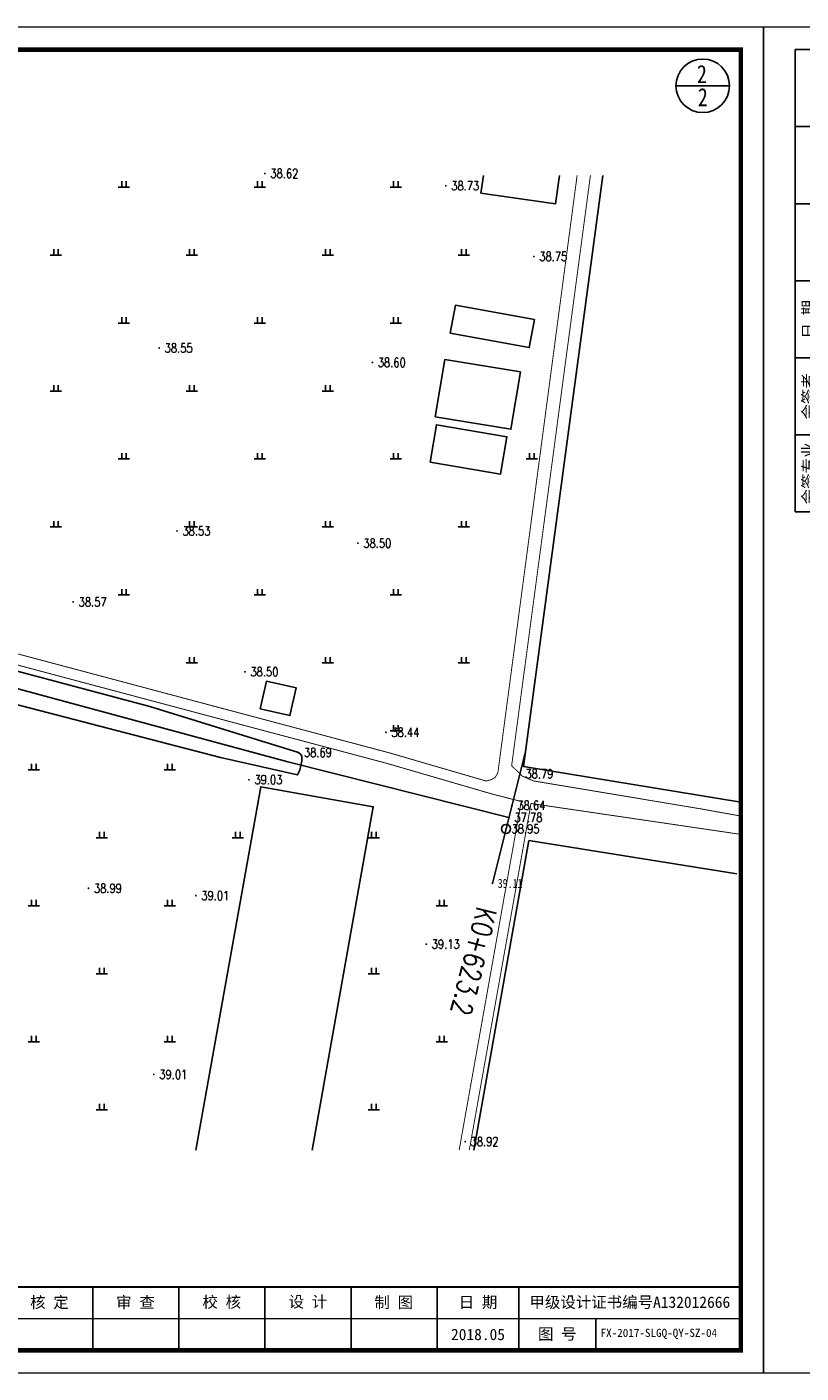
# Model space of a CAD drawing. Extents: x 464172 to 473094, y 3847158 to 3855433.
# Tile 74 of 98: x 470568 to 470739, y 3850355 to 3850652. Entities that reach past the tile are written whole.
import ezdxf
from ezdxf.enums import TextEntityAlignment as Align

# ---------------------------------------------------------------- set-up
doc = ezdxf.new("R2010")
doc.units = 0
doc.linetypes.add('X2', pattern=[10, 8, -2])
doc.layers.get('0').update_dxf_attribs({"linetype": 'CONTINUOUS'})
doc.layers.add('0.13文字', color=3, linetype='CONTINUOUS', lineweight=13)
for name, color, linetype in [('DIMTEX', 7, 'CONTINUOUS'), ('DLSS', 4, 'CONTINUOUS'), ('DMTZ', 3, 'CONTINUOUS'), ('DMX', 1, 'CONTINUOUS'), ('GCD', 9, 'CONTINUOUS'), ('JMD', 6, 'CONTINUOUS'), ('ZBTZ', 8, 'CONTINUOUS'), ('断面', 7, 'CONTINUOUS'), ('零点距', 1, 'CONTINUOUS')]:
    doc.layers.add(name, color=color, linetype=linetype)
doc.styles.add('HZ', font='rs.shx', dxfattribs={"width": 0.8, "bigfont": 'hztxt.shx'})
doc.styles.add('LYJFS', font='times.ttf', dxfattribs={"width": 0.7})
doc.styles.add('STYLE2', font='txt', dxfattribs={"width": 0.8})
doc.styles.add('仿宋', font='FangSong_GB2312.ttf', dxfattribs={"width": 0.8})
doc.styles.add('宋体', font='txt')
doc.styles.add('正等线体', font='simhei.ttf')
doc.linetypes.add('10421', pattern='A,2,[150,AAA.SHX,S=0.5,R=0,X=0,Y=0.5],1e-11', length=2.00000000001)

# ---------------------------------------------------------------- blocks, each defined once
blk = doc.blocks.new('TK')
at = {"lineweight": 0}
for p, q in [((0, 0), (0, 297)), ((0, 297), (420, 297)), ((420, 297), (420, 0)), ((415, 12), (208, 12)), ((420, 0), (0, 0))]:
    blk.add_line(p, q, dxfattribs=at)
for p, q in [((25, 292), (7, 292)), ((7, 292), (7, 190)), ((25, 275), (7, 275)), ((25, 258), (7, 258)), ((25, 241), (7, 241)), ((25, 224), (7, 224)), ((25, 207), (7, 207)), ((25, 190), (7, 190)), ((272, 19), (272, 5)), ((291, 19), (291, 5)), ((310, 19), (310, 5)), ((329, 19), (329, 5)), ((348, 19), (348, 5)), ((366, 19), (366, 5)), ((383, 12), (383, 5))]:
    blk.add_line(p, q)
at = {"lineweight": 0, "const_width": 1}
blk.add_lwpolyline([(25, 292), (415, 292), (415, 5), (25, 5)], close=True, dxfattribs=at)
at = {"lineweight": 0, "const_width": 0.4}
blk.add_lwpolyline([(415, 19), (25, 19)], dxfattribs=at)
at = {"style": '仿宋'}
blk.add_text('2018.05', height=2.5, dxfattribs=at).set_placement((357, 8.5), align=Align.MIDDLE)
at = {"char_height": 2.5, "attachment_point": 5, "rotation": 90, "style": '宋体'}
for s, insert in [('日 期', (10, 232.5)), ('会签者', (10, 215.5)), ('会签专业', (10, 198.5))]:
    blk.add_mtext(s, dxfattribs=dict(at, insert=insert))
at = {"char_height": 2.5, "attachment_point": 5, "style": '宋体'}
for s, insert in [('核 定', (262.4375, 15.47222222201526)), ('审 查', (281.4305555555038, 15.47328627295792)), ('校 核', (300.4652777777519, 15.54328155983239)), ('设 计', (319.4722222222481, 15.59333057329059)), ('制 图', (338.4166666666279, 15.4779241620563)), ('日 期', (357, 15.5)), ('甲级设计证书编号A132012666', (390.5, 15.5)), ('图 号', (374.5, 8.5))]:
    blk.add_mtext(s, dxfattribs=dict(at, insert=insert))
blk = doc.blocks.new('GC200')
at = {"linetype": 'Continuous', "const_width": 0.2, "flags": 128}
blk.add_lwpolyline([(-0.1, 0, 1), (0.1, 0, 1)], format="xyb", close=True, dxfattribs=at)
blk = doc.blocks.new('gc119')
for p, q in [((-1.25, 0), (1.25, 0)), ((-0.5, 1.3), (-0.5, 0)), ((0.5, 1.3), (0.5, 0))]:
    blk.add_line(p, q)

msp = doc.modelspace()

# ---------------------------------------------------------------- linework, layer by layer
at = {"color": 8, "linetype": 'Continuous', "elevation": -39.4898, "flags": 128}
msp.add_lwpolyline([(470335.2680365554, 3850541.39895665), (470515.588878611, 3850521.147943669), (470554.5431975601, 3850509.061556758), (470625.3200126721, 3850489.982720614), (470674.1129366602, 3850477.691250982)], dxfattribs=at)
at = {"layer": 'DLSS', "color": 8, "linetype": 'X2', "const_width": 0.2, "flags": 128}
msp.add_lwpolyline([(470335.2680365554, 3850549.422885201), (470389.2273590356, 3850543.743441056), (470519.8828146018, 3850528.983862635), (470544.6465785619, 3850519.404075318), (470612.5180797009, 3850501.316745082), (470647.8674356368, 3850491.911637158), (470669.0942940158, 3850485.72683013), (470670.2410829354, 3850486.055290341), (470671.0633451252, 3850486.524847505), (470671.6634825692, 3850487.51599782), (470689.1572472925, 3850619.361906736)], dxfattribs=at)
at = {"layer": 'DLSS', "color": 8, "linetype": 'Continuous', "const_width": 0.2, "flags": 128}
for points, elevation in [([(470725.2875365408, 3850478.003817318), (470716.2757887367, 3850479.622172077), (470679.5181056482, 3850485.754016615), (470677.0571363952, 3850486.821298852), (470674.7095412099, 3850489.107542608), (470692.0942613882, 3850619.361906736)], -39.4898), ([(470678.9765904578, 3850480.782274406), (470665.3646076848, 3850404.295490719)], -0.166400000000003)]:
    msp.add_lwpolyline(points, dxfattribs=dict(at, elevation=elevation))
for points in [[(470335.2680365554, 3850547.02624277), (470388.9631139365, 3850541.374650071), (470519.3096851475, 3850526.649964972), (470543.9075475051, 3850517.134356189), (470611.9043173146, 3850499.013642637), (470647.227559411, 3850489.615482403), (470670.381859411, 3850482.869082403), (470676.8186442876, 3850481.224118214)], [(470678.9765904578, 3850480.782274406), (470725.2875365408, 3850473.959155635)]]:
    msp.add_lwpolyline(points, dxfattribs=at)
at = {"layer": 'DLSS', "color": 8, "linetype": 'X2', "const_width": 0.2, "elevation": -0.166400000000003, "flags": 128}
msp.add_lwpolyline([(470676.8186442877, 3850481.224118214), (470663.1280287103, 3850404.295490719)], dxfattribs=at)
at = {"layer": 'DMTZ', "color": 7, "linetype": '10421', "flags": 128}
for points in [[(470627.7660670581, 3850491.993405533), (470627.668959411, 3850492.017282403), (470594.9082639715, 3850502.180966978), (470543.4994772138, 3850515.881086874), (470517.4443471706, 3850524.845275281), (470388.8172058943, 3850540.066676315), (470335.2680365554, 3850545.731526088)], [(470335.2680365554, 3850537.944884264), (470516.6451587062, 3850517.635605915), (470547.5146258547, 3850507.251006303), (470610.4928603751, 3850490.93104864), (470627.471059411, 3850487.100982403), (470627.5647535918, 3850487.076675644)]]:
    msp.add_lwpolyline(points, dxfattribs=at)
at = {"layer": 'DMTZ', "color": 8, "linetype": '10421', "flags": 128}
msp.add_lwpolyline([(470627.471059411, 3850487.100982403), (470627.9770706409, 3850488.153798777), (470628.3974282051, 3850490.208559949), (470628.4337200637, 3850491.212470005), (470628.1917338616, 3850491.587413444), (470627.668959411, 3850492.017282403)], dxfattribs=at)
at = {"layer": 'DMTZ', "color": 7, "linetype": '10421', "flags": 128}
msp.add_lwpolyline([(470630.1803944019, 3850486.547240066, 0, 0, 0), (470668.5126308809, 3850476.453708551, 0, 0, 0), (470674.1671878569, 3850475.0012131, 0, 0, 0), (470675.134142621, 3850475.198433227, 0, 0, 0), (470675.4096623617, 3850475.682699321, 0, 0, 0), (470676.0834557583, 3850479.502052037, 0, 0, 0), (470675.7940036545, 3850480.082942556, 0, 0, 0), (470670.0137043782, 3850481.605538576, 0, 0, 0), (470631.1785069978, 3850491.154353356, 0, 0, 0), (470630.8195107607, 3850490.406315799, 0, 0, 0), (470630.2426055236, 3850488.801165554, 0, 0, 0), (470630.1368352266, 3850487.474747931, 0, 0, 0), (470630.1803944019, 3850486.547240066, 2.0394898e-06, 2.0394898e-06, 0)], format="xyseb", dxfattribs=at)
at = {"layer": 'DMX', "linetype": 'Continuous', "elevation": -39.4898}
msp.add_lwpolyline([(470677.777125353, 3850492.236824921), (470670.4487479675, 3850463.145677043)], dxfattribs=at)
at = {"layer": 'JMD', "color": 8, "linetype": 'Continuous', "flags": 128}
for points, elevation in [([(470668.4771501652, 3850619.361906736), (470667.917750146, 3850615.444692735), (470684.404679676, 3850613.090267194), (470685.3003048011, 3850619.361906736)], -39.4898), ([(470694.8643880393, 3850619.361906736), (470677.3141493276, 3850488.956261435), (470725.2875365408, 3850481.048357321)], -39.4898), ([(470630.6847770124, 3850404.295490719), (470644.179340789, 3850480.057544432), (470619.343433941, 3850484.481259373), (470605.060928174, 3850404.295490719)], -0.1313999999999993), ([(470666.3593878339, 3850404.295490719), (470678.5130110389, 3850472.587639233), (470724.4239445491, 3850465.221183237)], -0.1313999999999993)]:
    msp.add_lwpolyline(points, dxfattribs=dict(at, elevation=elevation))
at = {"layer": 'JMD', "color": 8, "linetype": 'Continuous', "elevation": -39.4898, "flags": 128}
for points in [[(470661.1580590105, 3850584.541980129), (470678.6118612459, 3850581.359732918), (470679.7383383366, 3850587.538168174), (470662.2845361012, 3850590.720415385)], [(470657.8660457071, 3850566.09119871), (470674.5514461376, 3850563.34788562), (470676.6298670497, 3850575.989273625), (470659.9444666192, 3850578.732586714)], [(470656.7312628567, 3850556.073433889), (470672.27910713, 3850553.457412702), (470673.6679411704, 3850561.711694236), (470658.1200968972, 3850564.327715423)], [(470619.2300181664, 3850501.678756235), (470625.8005045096, 3850500.183579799), (470627.1837947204, 3850506.262387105), (470620.6133083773, 3850507.757563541)]]:
    msp.add_lwpolyline(points, close=True, dxfattribs=at)
at = {"layer": '断面'}
msp.add_line((470710.9717797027, 3850639.130316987), (470722.7787737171, 3850639.130316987), dxfattribs=at)
msp.add_circle((470716.8752767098, 3850639.130316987), 5.903497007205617, dxfattribs=at)
at = {"layer": '零点距', "linetype": 'Continuous'}
msp.add_circle((470673.4797688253, 3850475.177791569, -39.4898), 1, dxfattribs=at)

# ---------------------------------------------------------------- block references
at = {"layer": 'GCD', "linetype": 'Continuous'}
ref = msp.add_blockref('GC200', (470620.268287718, 3850619.781807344, -0.8712159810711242), dxfattribs=at)
ref.add_attrib('height', '38.62', dxfattribs={"linetype": 'Continuous', "height": 2, "style": 'HZ', "width": 0.8}).set_placement((470621.468287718, 3850619.781807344, -39.4898), align=Align.MIDDLE_LEFT)
at = {"layer": 'GCD', "color": 8, "linetype": 'Continuous'}
ref = msp.add_blockref('GC200', (470660.1760555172, 3850617.067020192, -0.7620755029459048), dxfattribs=at)
ref.add_attrib('height', '38.73', dxfattribs={"linetype": 'Continuous', "height": 2, "style": 'HZ', "width": 0.8}).set_placement((470661.3760555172, 3850617.067020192, -39.4898), align=Align.MIDDLE_LEFT)
ref = msp.add_blockref('GC200', (470679.604759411, 3850601.458982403, -0.7385000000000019), dxfattribs=at)
ref.add_attrib('height', '38.75', dxfattribs={"linetype": 'Continuous', "height": 2, "style": 'HZ', "width": 0.8}).set_placement((470680.804759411, 3850601.458982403, -39.4898), align=Align.MIDDLE_LEFT)
at = {"layer": 'GCD', "linetype": 'Continuous'}
ref = msp.add_blockref('GC200', (470596.9424887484, 3850581.276135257, -0.9384375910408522), dxfattribs=at)
ref.add_attrib('height', '38.55', dxfattribs={"linetype": 'Continuous', "height": 2, "style": 'HZ', "width": 0.8}).set_placement((470598.1424887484, 3850581.276135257, -39.4898), align=Align.MIDDLE_LEFT)
at = {"layer": 'GCD', "color": 8, "linetype": 'Continuous'}
ref = msp.add_blockref('GC200', (470643.9739988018, 3850578.076744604, -0.8893363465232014), dxfattribs=at)
ref.add_attrib('height', '38.60', dxfattribs={"linetype": 'Continuous', "height": 2, "style": 'HZ', "width": 0.8}).set_placement((470645.1739988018, 3850578.076744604, -39.4898), align=Align.MIDDLE_LEFT)
at = {"layer": 'GCD', "linetype": 'Continuous'}
ref = msp.add_blockref('GC200', (470600.8727096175, 3850540.916330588, -0.9576164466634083), dxfattribs=at)
ref.add_attrib('height', '38.53', dxfattribs={"linetype": 'Continuous', "height": 2, "style": 'HZ', "width": 0.8}).set_placement((470602.0727096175, 3850540.916330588, -39.4898), align=Align.MIDDLE_LEFT)
ref = msp.add_blockref('GC200', (470640.7804774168, 3850538.201543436, -0.9878680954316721), dxfattribs=at)
ref.add_attrib('height', '38.50', dxfattribs={"linetype": 'Continuous', "height": 2, "style": 'HZ', "width": 0.8}).set_placement((470641.9804774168, 3850538.201543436, -39.4898), align=Align.MIDDLE_LEFT)
ref = msp.add_blockref('GC200', (470577.9683289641, 3850525.243270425, -0.9208104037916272), dxfattribs=at)
ref.add_attrib('height', '38.57', dxfattribs={"linetype": 'Continuous', "height": 2, "style": 'HZ', "width": 0.8}).set_placement((470579.1683289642, 3850525.243270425, -39.4898), align=Align.MIDDLE_LEFT)
at = {"layer": 'GCD', "color": 8, "linetype": 'Continuous'}
ref = msp.add_blockref('GC200', (470615.8689187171, 3850509.838665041, -0.9912229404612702), dxfattribs=at)
ref.add_attrib('height', '38.50', dxfattribs={"linetype": 'Continuous', "height": 2, "style": 'HZ', "width": 0.8}).set_placement((470617.0689187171, 3850509.838665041, -39.4898), align=Align.MIDDLE_LEFT)
ref = msp.add_blockref('GC200', (470646.978259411, 3850496.490082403, -1.049500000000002), dxfattribs=at)
ref.add_attrib('height', '38.44', dxfattribs={"linetype": 'Continuous', "height": 2, "style": 'HZ', "width": 0.8}).set_placement((470648.178259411, 3850496.490082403, -39.4898), align=Align.MIDDLE_LEFT)
ref = msp.add_blockref('GC200', (470627.668959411, 3850492.017282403, -0.7955000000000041), dxfattribs=at)
ref.add_attrib('height', '38.69', dxfattribs={"linetype": 'Continuous', "height": 2, "style": 'HZ', "width": 0.8}).set_placement((470628.868959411, 3850492.017282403, -39.4898), align=Align.MIDDLE_LEFT)
ref = msp.add_blockref('GC200', (470616.762259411, 3850486.013882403, -0.4560000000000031), dxfattribs=at)
ref.add_attrib('height', '39.03', dxfattribs={"linetype": 'Continuous', "height": 2, "style": 'HZ', "width": 0.8}).set_placement((470617.962259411, 3850486.013882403, -39.4898), align=Align.MIDDLE_LEFT)
at = {"layer": 'GCD', "linetype": 'Continuous'}
ref = msp.add_blockref('GC200', (470676.5398097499, 3850487.32510582, -0.6998000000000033), dxfattribs=at)
ref.add_attrib('height', '38.79', dxfattribs={"linetype": 'Continuous', "height": 2, "style": 'HZ', "width": 0.8}).set_placement((470677.7398097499, 3850487.32510582, -78.2817), align=Align.MIDDLE_LEFT)
ref = msp.add_blockref('GC200', (470674.7825462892, 3850480.349371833, -0.8498000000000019), dxfattribs=at)
ref.add_attrib('height', '38.64', dxfattribs={"linetype": 'Continuous', "height": 2, "style": 'HZ', "width": 0.8}).set_placement((470675.9825462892, 3850480.349371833, -78.125), align=Align.MIDDLE_LEFT)
ref = msp.add_blockref('GC200', (470674.1129366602, 3850477.691250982, -1.709800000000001), dxfattribs=at)
ref.add_attrib('height', '37.78', dxfattribs={"linetype": 'Continuous', "height": 2, "style": 'HZ', "width": 0.8}).set_placement((470675.3129366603, 3850477.691250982, -77.26910000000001), align=Align.MIDDLE_LEFT)
ref = msp.add_blockref('GC200', (470673.4797688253, 3850475.177791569, -0.5397999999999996), dxfattribs=at)
ref.add_attrib('height', '38.95', dxfattribs={"linetype": 'Continuous', "height": 2, "style": 'HZ', "width": 0.8}).set_placement((470674.6797688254, 3850475.177791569, -78.4348), align=Align.MIDDLE_LEFT)
ref = msp.add_blockref('GC200', (470581.3357245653, 3850462.060473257, -0.4979892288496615), dxfattribs=at)
ref.add_attrib('height', '38.99', dxfattribs={"linetype": 'Continuous', "height": 2, "style": 'HZ', "width": 0.8}).set_placement((470582.5357245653, 3850462.060473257, -39.4898), align=Align.MIDDLE_LEFT)
ref = msp.add_blockref('GC200', (470670.4487479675, 3850463.145677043, -0.379800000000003), dxfattribs=at)
ref.add_attrib('height', '39.11', dxfattribs={"linetype": 'Continuous', "height": 2, "style": '正等线体', "width": 0.8}).set_placement((470671.6487479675, 3850463.145677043, -0.379800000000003), align=Align.MIDDLE_LEFT)
ref = msp.add_blockref('GC200', (470605.0208934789, 3850460.449253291, -0.4846139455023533), dxfattribs=at)
ref.add_attrib('height', '39.01', dxfattribs={"linetype": 'Continuous', "height": 2, "style": 'HZ', "width": 0.8}).set_placement((470606.2208934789, 3850460.449253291, -39.4898), align=Align.MIDDLE_LEFT)
ref = msp.add_blockref('GC200', (470655.8728352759, 3850449.733077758, -0.3567000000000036), dxfattribs=at)
ref.add_attrib('height', '39.13', dxfattribs={"linetype": 'Continuous', "height": 2, "style": 'HZ', "width": 0.8}).set_placement((470657.072835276, 3850449.733077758, -39.4898), align=Align.MIDDLE_LEFT)
at = {"layer": 'GCD', "color": 8, "linetype": 'Continuous'}
ref = msp.add_blockref('GC200', (470595.7612382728, 3850420.986710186, -0.4844760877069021), dxfattribs=at)
ref.add_attrib('height', '39.01', dxfattribs={"linetype": 'Continuous', "height": 2, "style": 'HZ', "width": 0.8}).set_placement((470596.9612382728, 3850420.986710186, -39.4898), align=Align.MIDDLE_LEFT)
at = {"layer": 'GCD', "linetype": 'Continuous'}
ref = msp.add_blockref('GC200', (470664.446948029, 3850406.166977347, -0.5746000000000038), dxfattribs=at)
ref.add_attrib('height', '38.92', dxfattribs={"linetype": 'Continuous', "height": 2, "style": 'HZ', "width": 0.8}).set_placement((470665.6469480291, 3850406.166977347, -39.4898), align=Align.MIDDLE_LEFT)
at = {"layer": 'ZBTZ', "linetype": 'Continuous'}
for p in [(470589.160796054, 3850616.787072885, -39.4898), (470619.160796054, 3850616.787072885, -39.4898), (470649.160796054, 3850616.787072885, -39.4898), (470574.160796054, 3850601.787072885, -39.4898), (470604.160796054, 3850601.787072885, -39.4898), (470634.160796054, 3850601.787072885, -39.4898), (470589.160796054, 3850586.787072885, -39.4898), (470619.160796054, 3850586.787072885, -39.4898), (470574.160796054, 3850571.787072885, -39.4898), (470604.160796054, 3850571.787072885, -39.4898), (470634.160796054, 3850571.787072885, -39.4898), (470589.160796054, 3850556.787072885, -39.4898), (470619.160796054, 3850556.787072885, -39.4898), (470574.160796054, 3850541.787072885, -39.4898), (470604.160796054, 3850541.787072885, -39.4898), (470634.160796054, 3850541.787072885, -39.4898), (470664.160796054, 3850541.787072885, -39.4898), (470589.160796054, 3850526.787072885, -39.4898), (470604.160796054, 3850511.787072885, -39.4898), (470664.160796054, 3850511.787072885, -39.4898), (470569.2840356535, 3850488.222107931, -39.4898), (470599.2840356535, 3850488.222107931, -39.4898), (470584.2840356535, 3850473.222107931, -39.4898), (470569.2840356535, 3850458.222107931, -39.4898), (470599.2840356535, 3850458.222107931, -39.4898), (470659.2840356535, 3850458.222107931, -39.4898), (470584.2840356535, 3850443.222107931, -39.4898), (470644.2840356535, 3850443.222107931, -39.4898), (470569.2840356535, 3850428.222107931, -39.4898), (470584.2840356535, 3850413.222107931, -39.4898)]:
    msp.add_blockref('gc119', p, dxfattribs=at)
at = {"layer": 'ZBTZ', "color": 8, "linetype": 'Continuous'}
for p in [(470664.160796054, 3850601.787072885, -39.4898), (470649.160796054, 3850586.787072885, -39.4898), (470649.160796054, 3850556.787072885, -39.4898), (470679.160796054, 3850556.787072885, -39.4898), (470619.160796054, 3850526.787072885, -39.4898), (470649.160796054, 3850526.787072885, -39.4898), (470634.160796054, 3850511.787072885, -39.4898), (470649.160796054, 3850496.787072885, -39.4898), (470614.2840356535, 3850473.222107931, -39.4898), (470644.2840356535, 3850473.222107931, -39.4898), (470599.2840356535, 3850428.222107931, -39.4898), (470659.2840356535, 3850428.222107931, -39.4898), (470644.2840356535, 3850413.222107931, -39.4898)]:
    msp.add_blockref('gc119', p, dxfattribs=at)
at = {"layer": '断面', "xscale": 1.000049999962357, "yscale": 1.000049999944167, "zscale": 1.000049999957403}
for p in [(470310.2667865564, 3850355.103442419), (470730.2877865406, 3850355.103442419)]:
    msp.add_blockref('TK', p, dxfattribs=at)

# ---------------------------------------------------------------- texts
at = {"linetype": 'Continuous', "style": 'HZ', "width": 0.8}
msp.add_text('K0+623.2', height=4.5, rotation=255.8607565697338, dxfattribs=at).set_placement((470659.8986333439, 3850435.065042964, -39.4898), align=Align.BOTTOM_RIGHT)
at = {"layer": '0.13文字', "linetype": 'Continuous', "lineweight": 13, "insert": (470693.1050578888, 3850364.879561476), "char_height": 1.8, "width": 55.55091040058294, "attachment_point": 1, "style": 'LYJFS'}
msp.add_mtext('{\\fFangSong_GB2312|b0|i0|c134|p49;\\W1;\\C7; FX-2017-SLGQ-QY-SZ-04}', dxfattribs=at)
at = {"layer": 'DIMTEX', "linetype": 'Continuous', "style": 'STYLE2', "width": 0.8}
for p in [(470715.6014190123, 3850639.723495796), (470715.8030894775, 3850634.618341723)]:
    msp.add_text('2', height=4.0002, dxfattribs=at).set_placement(p)

doc.saveas('drawing.dxf')
